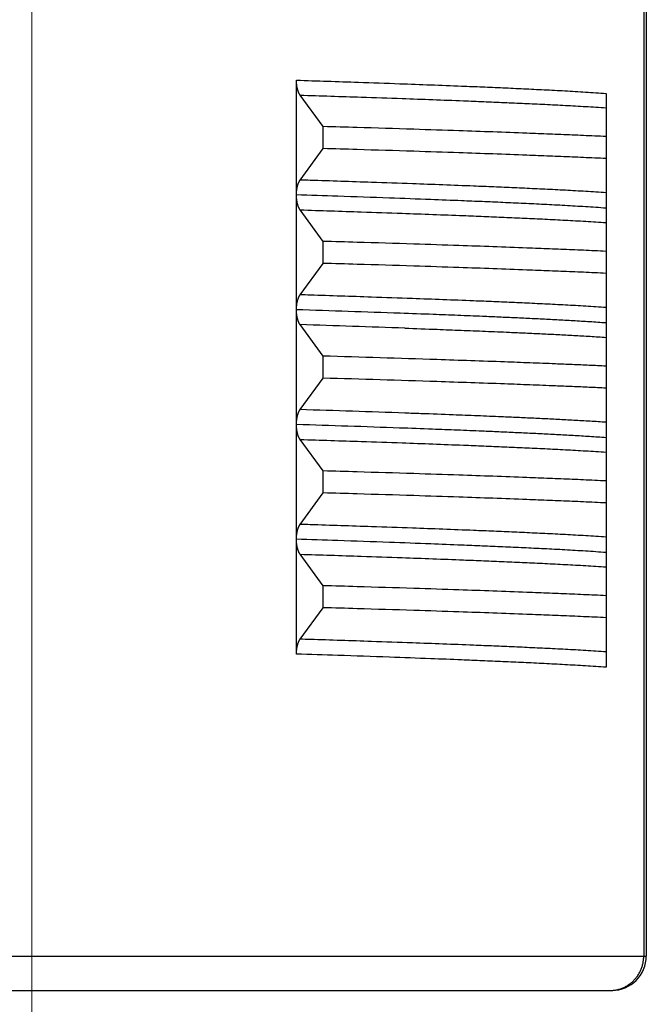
# Model space of a CAD drawing. Header units: millimetres. Extents: x 0 to 1071, y 0 to 742.
# Tile 100 of 126: x 283.89 to 289.35, y 428.68 to 437.26. Entities that reach past the tile are written whole.
import ezdxf

# ---------------------------------------------------------------- set-up
doc = ezdxf.new("R2010")
doc.units = ezdxf.units.MM
doc.header["$LTSCALE"] = 0.454724
doc.linetypes.add('CENTER', pattern=[50.8, 31.75, -6.35, 6.35, -6.35])
doc.layers.add('NoLayerName_001', color=7, linetype='Continuous')
doc.layers.add('NoLayerName_003', color=7, linetype='Continuous')

msp = doc.modelspace()

# ---------------------------------------------------------------- linework, layer by layer
at = {"layer": 'NoLayerName_001', "color": 60, "linetype": 'Continuous', "lineweight": 25}
for p, q in [((289.3275, 439.7163), (289.3275, 429.1)), ((289.35, 439.7114), (289.35, 429.1)), ((286.3033, 435.7319), (286.3033, 436.7306)), ((286.5357, 436.3264), (286.335, 436.6007)), ((289, 436.6152), (289, 435.6163)), ((286.5357, 436.1347), (286.5357, 436.3264)), ((286.335, 435.8605), (286.5357, 436.1347)), ((286.3033, 433.7305), (286.3033, 435.7292)), ((289, 435.6152), (289, 433.6153)), ((286.5357, 435.3264), (286.335, 435.6007)), ((286.5357, 435.1347), (286.5357, 435.3264)), ((286.335, 434.8605), (286.5357, 435.1347)), ((286.5357, 434.3264), (286.335, 434.6006)), ((286.5357, 434.1347), (286.5357, 434.3264)), ((286.335, 433.8605), (286.5357, 434.1347)), ((286.3033, 432.732), (286.3033, 433.7292)), ((286.5357, 433.3264), (286.335, 433.6007)), ((289, 433.614), (289, 432.6163)), ((286.5357, 433.1347), (286.5357, 433.3264)), ((286.335, 432.8605), (286.5357, 433.1347)), ((286.3033, 431.7305), (286.3033, 432.7303)), ((286.5357, 432.3264), (286.335, 432.6006)), ((289, 432.6149), (289, 431.6151)), ((286.5357, 432.1347), (286.5357, 432.3264)), ((286.335, 431.8605), (286.5357, 432.1347)), ((278.65, 429.1), (289.35, 429.1)), ((278.95, 428.8), (289.05, 428.8))]:
    msp.add_line(p, q, dxfattribs=at)
for centre, radius, start, end in [((279.234, 213.1996), 221.6437, 87.938664, 88.172254), ((278.3553, 182.64), 252.087, 87.9785, 88.186026), ((278.749, 165.6961), 268.7432, 88.128269, 88.33965), ((278.749, 165.5043), 268.7432, 88.128269, 88.33965), ((279.0573, 202.87), 231.1051, 87.969045, 88.195413), ((279.2187, 211.744), 222.0995, 87.940472, 88.172063), ((289.05, 429.1), 0.3, 270, 360)]:
    msp.add_arc(centre, radius, start, end, dxfattribs=at)
for points, knots in [([(286.335, 436.6007), (286.3339, 436.6021), (286.3318, 436.6051), (286.329, 436.6097), (286.3264, 436.6145), (286.3241, 436.6194), (286.3219, 436.6244), (286.3198, 436.6294), (286.318, 436.6345), (286.3162, 436.6396), (286.3146, 436.6448), (286.3132, 436.65), (286.3118, 436.6553), (286.3106, 436.6606), (286.3094, 436.6659), (286.3084, 436.6712), (286.3075, 436.6765), (286.3066, 436.6819), (286.3059, 436.6873), (286.3053, 436.6927), (286.3047, 436.6981), (286.3043, 436.7035), (286.3039, 436.7089), (286.3036, 436.7143), (286.3034, 436.7198), (286.3033, 436.7252), (286.3033, 436.7288), (286.3033, 436.7306)], [0, 0, 0, 0, 0.0054157, 0.0108372, 0.0162669, 0.0217024, 0.0271377, 0.0325656, 0.0379876, 0.0434067, 0.0488253, 0.054245, 0.0596662, 0.0650891, 0.0705139, 0.0759406, 0.0813694, 0.0867999, 0.0922321, 0.0976653, 0.1030991, 0.1085327, 0.1139655, 0.1193963, 0.1248243, 0.1302483, 0.1356671, 0.1356671, 0.1356671, 0.1356671]), ([(286.3033, 436.7306), (286.4831, 436.7246), (286.7829, 436.715), (287.1726, 436.7013), (287.4723, 436.6902), (287.712, 436.6809), (287.9218, 436.6723), (288.1016, 436.6645), (288.2814, 436.6563), (288.4312, 436.649), (288.551, 436.6428), (288.6408, 436.638), (288.7307, 436.6329), (288.8205, 436.6274), (288.9103, 436.6216), (288.9701, 436.6173), (289, 436.6152)], [0, 0, 0, 0, 0.539865, 0.899776, 1.169709, 1.439642, 1.619596, 1.799551, 1.979505, 2.159462, 2.249442, 2.339423, 2.429404, 2.519383, 2.609361, 2.699338, 2.699338, 2.699338, 2.699338]), ([(286.335, 436.6006), (286.5127, 436.5948), (286.8089, 436.5854), (287.194, 436.5721), (287.4902, 436.5614), (287.7271, 436.5523), (287.9344, 436.544), (288.1121, 436.5366), (288.2897, 436.5287), (288.4378, 436.5217), (288.5562, 436.5158), (288.645, 436.5112), (288.7338, 436.5064), (288.8225, 436.5013), (288.9113, 436.4959), (288.9704, 436.492), (289, 436.49)], [0, 0, 0, 0, 0.533484, 0.88914, 1.155883, 1.422625, 1.600452, 1.77828, 1.956108, 2.133937, 2.222853, 2.311769, 2.400685, 2.4896, 2.578515, 2.667428, 2.667428, 2.667428, 2.667428]), ([(289, 436.2391), (288.9672, 436.2406), (288.8686, 436.2453), (288.7044, 436.2525), (288.5073, 436.2607), (288.2773, 436.2696), (288.0145, 436.2793), (287.6859, 436.2907), (287.2916, 436.3036), (286.8972, 436.3158), (286.6343, 436.3235), (286.5357, 436.3264)], [0, 0, 0, 0, 0.098635, 0.295904, 0.493174, 0.690444, 0.986348, 1.282252, 1.67679, 2.169964, 2.465869, 2.465869, 2.465869, 2.465869]), ([(289, 436.0474), (288.9672, 436.0489), (288.8686, 436.0536), (288.7044, 436.0608), (288.5073, 436.069), (288.2773, 436.0779), (288.0145, 436.0876), (287.6859, 436.099), (287.2916, 436.1119), (286.8972, 436.1241), (286.6343, 436.1318), (286.5357, 436.1347)], [0, 0, 0, 0, 0.098635, 0.295904, 0.493174, 0.690444, 0.986348, 1.282252, 1.67679, 2.169964, 2.465869, 2.465869, 2.465869, 2.465869]), ([(286.3033, 435.7319), (286.3033, 435.7334), (286.3033, 435.7364), (286.3034, 435.7409), (286.3035, 435.7453), (286.3038, 435.7498), (286.304, 435.7543), (286.3044, 435.7587), (286.3048, 435.7632), (286.3052, 435.7676), (286.3057, 435.7721), (286.3063, 435.7765), (286.307, 435.7809), (286.3077, 435.7854), (286.3084, 435.7898), (286.3092, 435.7942), (286.3101, 435.7985), (286.3111, 435.8029), (286.3122, 435.8073), (286.3133, 435.8116), (286.3145, 435.8159), (286.3158, 435.8202), (286.3172, 435.8244), (286.3187, 435.8286), (286.3203, 435.8328), (286.322, 435.837), (286.3238, 435.8411), (286.3257, 435.8451), (286.3278, 435.8491), (286.33, 435.853), (286.3324, 435.8568), (286.3341, 435.8592), (286.335, 435.8605)], [0, 0, 0, 0, 0.0044708, 0.0089423, 0.0134144, 0.0178871, 0.0223604, 0.0268343, 0.0313086, 0.0357832, 0.040258, 0.0447328, 0.0492073, 0.0536813, 0.0581546, 0.0626274, 0.0670997, 0.0715719, 0.0760441, 0.0805168, 0.0849896, 0.0894627, 0.0939365, 0.0984117, 0.1028896, 0.1073716, 0.1118585, 0.116346, 0.1208302, 0.1253091, 0.1297826, 0.1342529, 0.1342529, 0.1342529, 0.1342529]), ([(289, 435.7499), (288.9704, 435.7518), (288.9113, 435.7558), (288.8225, 435.7611), (288.7338, 435.7662), (288.645, 435.7711), (288.5266, 435.7772), (288.3786, 435.7844), (288.2009, 435.7925), (288.0233, 435.8002), (287.816, 435.8087), (287.579, 435.8179), (287.2829, 435.8288), (286.8978, 435.8422), (286.572, 435.8529), (286.3646, 435.8595), (286.335, 435.8605)], [0, 0, 0, 0, 0.088914, 0.177828, 0.266743, 0.355659, 0.444575, 0.622406, 0.800234, 0.978062, 1.15589, 1.422631, 1.689374, 2.04503, 2.578514, 2.667428, 2.667428, 2.667428, 2.667428]), ([(289, 435.6151), (288.9701, 435.6172), (288.9103, 435.6215), (288.8205, 435.6273), (288.7306, 435.6328), (288.6408, 435.6379), (288.551, 435.6427), (288.4311, 435.6489), (288.2814, 435.6562), (288.1016, 435.6644), (287.9218, 435.6722), (287.712, 435.6808), (287.4423, 435.6913), (287.0826, 435.7044), (286.693, 435.7178), (286.4232, 435.7266), (286.3033, 435.7305)], [0, 0, 0, 0, 0.089977, 0.179955, 0.269934, 0.359914, 0.449895, 0.539875, 0.719832, 0.899787, 1.079741, 1.259696, 1.529629, 1.88954, 2.339428, 2.699338, 2.699338, 2.699338, 2.699338]), ([(286.335, 435.6007), (286.3341, 435.6019), (286.3324, 435.6043), (286.33, 435.6081), (286.3278, 435.612), (286.3257, 435.616), (286.3238, 435.62), (286.322, 435.6241), (286.3203, 435.6283), (286.3187, 435.6325), (286.3172, 435.6367), (286.3158, 435.641), (286.3145, 435.6452), (286.3133, 435.6495), (286.3122, 435.6539), (286.3111, 435.6582), (286.3101, 435.6626), (286.3092, 435.667), (286.3084, 435.6714), (286.3076, 435.6758), (286.3069, 435.6802), (286.3063, 435.6846), (286.3057, 435.6891), (286.3052, 435.6935), (286.3048, 435.698), (286.3044, 435.7024), (286.304, 435.7069), (286.3038, 435.7114), (286.3035, 435.7158), (286.3034, 435.7203), (286.3033, 435.7248), (286.3033, 435.7278), (286.3033, 435.7292)], [0, 0, 0, 0, 0.0044721, 0.0089474, 0.0134281, 0.0179141, 0.0224034, 0.026892, 0.0313759, 0.0358555, 0.0403325, 0.0448081, 0.0492829, 0.0537576, 0.058232, 0.0627062, 0.0671801, 0.0716543, 0.0761288, 0.080604, 0.0850798, 0.089556, 0.0940326, 0.0985091, 0.1029855, 0.1074615, 0.1119371, 0.1164122, 0.1208867, 0.1253606, 0.1298339, 0.1343065, 0.1343065, 0.1343065, 0.1343065]), ([(286.335, 435.6006), (286.5127, 435.5948), (286.8089, 435.5854), (287.194, 435.5721), (287.4902, 435.5614), (287.7271, 435.5523), (287.9344, 435.544), (288.1121, 435.5366), (288.2897, 435.5287), (288.4378, 435.5217), (288.5562, 435.5158), (288.645, 435.5112), (288.7338, 435.5064), (288.8225, 435.5013), (288.9113, 435.4959), (288.9704, 435.492), (289, 435.49)], [0, 0, 0, 0, 0.533484, 0.88914, 1.155883, 1.422625, 1.600452, 1.77828, 1.956108, 2.133937, 2.222853, 2.311769, 2.400685, 2.4896, 2.578514, 2.667428, 2.667428, 2.667428, 2.667428]), ([(289, 435.2391), (288.9672, 435.2406), (288.8686, 435.2453), (288.7044, 435.2525), (288.5073, 435.2607), (288.2773, 435.2696), (288.0145, 435.2793), (287.6859, 435.2907), (287.2916, 435.3036), (286.8972, 435.3158), (286.6343, 435.3235), (286.5357, 435.3264)], [0, 0, 0, 0, 0.098635, 0.295904, 0.493174, 0.690444, 0.986348, 1.282252, 1.67679, 2.169964, 2.465869, 2.465869, 2.465869, 2.465869]), ([(289, 435.0474), (288.9672, 435.0489), (288.8686, 435.0536), (288.7044, 435.0608), (288.5073, 435.069), (288.2773, 435.0779), (288.0145, 435.0876), (287.6859, 435.099), (287.2916, 435.1119), (286.8972, 435.1241), (286.6343, 435.1318), (286.5357, 435.1347)], [0, 0, 0, 0, 0.098635, 0.295904, 0.493174, 0.690444, 0.986348, 1.282252, 1.67679, 2.169964, 2.465869, 2.465869, 2.465869, 2.465869]), ([(286.3033, 434.7294), (286.3033, 434.7312), (286.3033, 434.7348), (286.3034, 434.7403), (286.3036, 434.7458), (286.3039, 434.7512), (286.3042, 434.7567), (286.3047, 434.7622), (286.3052, 434.7676), (286.3058, 434.7731), (286.3066, 434.7785), (286.3074, 434.7839), (286.3083, 434.7893), (286.3093, 434.7947), (286.3105, 434.8), (286.3117, 434.8054), (286.313, 434.8107), (286.3145, 434.8159), (286.3161, 434.8212), (286.3178, 434.8263), (286.3197, 434.8315), (286.3218, 434.8365), (286.324, 434.8416), (286.3264, 434.8465), (286.329, 434.8513), (286.3318, 434.856), (286.3339, 434.859), (286.335, 434.8605)], [0, 0, 0, 0, 0.0054644, 0.0109343, 0.0164082, 0.0218851, 0.0273637, 0.0328431, 0.0383224, 0.043801, 0.0492782, 0.0547537, 0.0602272, 0.0656987, 0.0711682, 0.076636, 0.0821023, 0.0875673, 0.0930316, 0.0984965, 0.1039644, 0.1094383, 0.1149197, 0.1204012, 0.1258766, 0.1313435, 0.1368047, 0.1368047, 0.1368047, 0.1368047]), ([(289, 434.7499), (288.9704, 434.7518), (288.9113, 434.7558), (288.8225, 434.7611), (288.7338, 434.7662), (288.645, 434.7711), (288.5266, 434.7772), (288.3786, 434.7844), (288.2009, 434.7925), (288.0233, 434.8002), (287.816, 434.8087), (287.579, 434.8179), (287.2829, 434.8288), (286.8978, 434.8422), (286.572, 434.8529), (286.3646, 434.8595), (286.335, 434.8605)], [0, 0, 0, 0, 0.088914, 0.177828, 0.266743, 0.355659, 0.444575, 0.622406, 0.800234, 0.978062, 1.155889, 1.422631, 1.689373, 2.04503, 2.578513, 2.667427, 2.667427, 2.667427, 2.667427]), ([(286.335, 434.6006), (286.334, 434.6021), (286.3318, 434.6051), (286.3291, 434.6097), (286.3265, 434.6145), (286.3241, 434.6194), (286.3219, 434.6243), (286.3198, 434.6294), (286.318, 434.6345), (286.3162, 434.6396), (286.3146, 434.6448), (286.3132, 434.65), (286.3118, 434.6553), (286.3106, 434.6605), (286.3094, 434.6658), (286.3084, 434.6712), (286.3075, 434.6765), (286.3067, 434.6819), (286.3059, 434.6873), (286.3053, 434.6927), (286.3047, 434.6981), (286.3043, 434.7035), (286.3039, 434.7089), (286.3036, 434.7143), (286.3034, 434.7198), (286.3033, 434.7252), (286.3033, 434.7288), (286.3033, 434.7306)], [0, 0, 0, 0, 0.0054168, 0.0108394, 0.0162702, 0.0217068, 0.0271432, 0.0325722, 0.0379953, 0.0434155, 0.0488353, 0.0542561, 0.0596784, 0.0651024, 0.0705282, 0.075956, 0.0813858, 0.0868174, 0.0922506, 0.0976849, 0.1031198, 0.1085545, 0.1139884, 0.1194204, 0.1248495, 0.1302746, 0.1356945, 0.1356945, 0.1356945, 0.1356945]), ([(289, 434.6151), (288.9761, 434.6168), (288.9284, 434.6202), (288.8567, 434.625), (288.785, 434.6295), (288.7133, 434.6337), (288.6416, 434.6378), (288.5699, 434.6417), (288.4742, 434.6467), (288.3547, 434.6527), (288.2112, 434.6595), (288.0676, 434.6659), (287.9002, 434.6731), (287.7088, 434.681), (287.4696, 434.6902), (287.3021, 434.6963), (287.2064, 434.6998)], [0, 0, 0, 0, 0.071828, 0.143657, 0.215486, 0.287315, 0.359145, 0.430974, 0.502802, 0.646458, 0.790115, 0.933771, 1.077427, 1.292913, 1.508399, 1.795713, 1.795713, 1.795713, 1.795713]), ([(287.2475, 434.5701), (287.341, 434.5667), (287.5047, 434.5608), (287.7384, 434.5519), (287.9488, 434.5435), (288.1357, 434.5355), (288.2993, 434.5282), (288.4395, 434.5216), (288.5563, 434.5158), (288.6498, 434.5109), (288.7198, 434.5071), (288.7899, 434.5032), (288.8599, 434.499), (288.93, 434.4947), (288.9767, 434.4916), (289, 434.49)], [0, 0, 0, 0, 0.280698, 0.491222, 0.701746, 0.912269, 1.052617, 1.192966, 1.333314, 1.403489, 1.473664, 1.54384, 1.614014, 1.684189, 1.754363, 1.754363, 1.754363, 1.754363]), ([(289, 434.2391), (288.9509, 434.2414), (288.8527, 434.246), (288.7054, 434.2524), (288.5336, 434.2596), (288.3371, 434.2673), (288.0916, 434.2765), (287.8214, 434.2861), (287.6249, 434.2926), (287.5267, 434.2959)], [0, 0, 0, 0, 0.147439, 0.294879, 0.442319, 0.663479, 0.884638, 1.179517, 1.474395, 1.474395, 1.474395, 1.474395]), ([(289, 434.0474), (288.9509, 434.0496), (288.8527, 434.0543), (288.7054, 434.0607), (288.5336, 434.0679), (288.3371, 434.0756), (288.0916, 434.0848), (287.8214, 434.0944), (287.6249, 434.1008), (287.5267, 434.1041)], [0, 0, 0, 0, 0.147439, 0.294879, 0.442319, 0.663479, 0.884638, 1.179517, 1.474395, 1.474395, 1.474395, 1.474395]), ([(286.3033, 433.7305), (286.3033, 433.7323), (286.3033, 433.7359), (286.3034, 433.7413), (286.3036, 433.7468), (286.3039, 433.7522), (286.3043, 433.7576), (286.3047, 433.763), (286.3053, 433.7684), (286.3059, 433.7738), (286.3067, 433.7792), (286.3075, 433.7846), (286.3084, 433.7899), (286.3094, 433.7953), (286.3106, 433.8006), (286.3118, 433.8059), (286.3132, 433.8111), (286.3146, 433.8163), (286.3162, 433.8215), (286.318, 433.8266), (286.3198, 433.8317), (286.3219, 433.8368), (286.3241, 433.8417), (286.3265, 433.8466), (286.3291, 433.8514), (286.3318, 433.856), (286.334, 433.859), (286.335, 433.8605)], [0, 0, 0, 0, 0.0054198, 0.0108449, 0.0162739, 0.0217058, 0.0271396, 0.0325743, 0.0380092, 0.0434435, 0.0488767, 0.0543083, 0.0597382, 0.065166, 0.0705918, 0.0760159, 0.0814382, 0.0868589, 0.0922786, 0.0976988, 0.1031217, 0.1085507, 0.113987, 0.1194236, 0.1248543, 0.1302768, 0.1356936, 0.1356936, 0.1356936, 0.1356936]), ([(289, 433.7499), (288.9767, 433.7514), (288.93, 433.7545), (288.8599, 433.7589), (288.7899, 433.763), (288.7198, 433.767), (288.6264, 433.772), (288.5096, 433.778), (288.3694, 433.7848), (288.2292, 433.7912), (288.0656, 433.7984), (287.8787, 433.8062), (287.6449, 433.8154), (287.4345, 433.8232), (287.2943, 433.8282), (287.2475, 433.8299)], [0, 0, 0, 0, 0.070174, 0.140349, 0.210524, 0.280699, 0.350874, 0.491223, 0.631572, 0.77192, 0.912269, 1.122792, 1.333316, 1.614014, 1.754363, 1.754363, 1.754363, 1.754363]), ([(286.335, 433.6007), (286.3341, 433.6019), (286.3324, 433.6043), (286.33, 433.6081), (286.3278, 433.612), (286.3257, 433.616), (286.3238, 433.62), (286.322, 433.6241), (286.3203, 433.6283), (286.3187, 433.6325), (286.3172, 433.6367), (286.3158, 433.6409), (286.3145, 433.6452), (286.3133, 433.6495), (286.3122, 433.6538), (286.3111, 433.6582), (286.3102, 433.6625), (286.3093, 433.6669), (286.3084, 433.6713), (286.3077, 433.6757), (286.307, 433.6801), (286.3063, 433.6846), (286.3057, 433.689), (286.3052, 433.6935), (286.3048, 433.6979), (286.3044, 433.7024), (286.304, 433.7068), (286.3038, 433.7113), (286.3035, 433.7157), (286.3034, 433.7202), (286.3033, 433.7247), (286.3033, 433.7277), (286.3033, 433.7292)], [0, 0, 0, 0, 0.0044688, 0.0089408, 0.0134182, 0.0179009, 0.0223869, 0.0268722, 0.0313528, 0.0358291, 0.0403029, 0.0447751, 0.0492467, 0.053718, 0.0581892, 0.06266, 0.0671307, 0.0716015, 0.0760728, 0.0805446, 0.0850171, 0.0894901, 0.0939634, 0.0984367, 0.1029098, 0.1073825, 0.1118549, 0.1163267, 0.1207979, 0.1252685, 0.1297385, 0.1342078, 0.1342078, 0.1342078, 0.1342078]), ([(289, 433.6151), (288.976, 433.6168), (288.9281, 433.6203), (288.8562, 433.625), (288.7843, 433.6295), (288.7124, 433.6338), (288.6404, 433.6378), (288.5684, 433.6418), (288.4725, 433.6468), (288.3525, 433.6528), (288.2086, 433.6596), (288.0646, 433.6661), (287.8966, 433.6733), (287.7046, 433.6811), (287.4645, 433.6904), (287.2965, 433.6965), (287.2005, 433.7001)], [0, 0, 0, 0, 0.072064, 0.144128, 0.216193, 0.288258, 0.360324, 0.432388, 0.504453, 0.64858, 0.792708, 0.936836, 1.080964, 1.297157, 1.51335, 1.801608, 1.801608, 1.801608, 1.801608]), ([(286.335, 433.6006), (286.5127, 433.5948), (286.8089, 433.5854), (287.194, 433.5721), (287.4902, 433.5614), (287.7271, 433.5523), (287.9344, 433.544), (288.1121, 433.5366), (288.2897, 433.5287), (288.4378, 433.5217), (288.5562, 433.5158), (288.645, 433.5112), (288.7338, 433.5064), (288.8225, 433.5013), (288.9113, 433.4959), (288.9704, 433.492), (289, 433.49)], [0, 0, 0, 0, 0.533484, 0.88914, 1.155883, 1.422625, 1.600453, 1.77828, 1.956108, 2.133937, 2.222853, 2.31177, 2.400685, 2.489601, 2.578515, 2.667428, 2.667428, 2.667428, 2.667428]), ([(289, 433.2391), (288.9672, 433.2406), (288.8686, 433.2453), (288.7044, 433.2525), (288.5073, 433.2607), (288.2773, 433.2696), (288.0145, 433.2793), (287.6859, 433.2907), (287.2916, 433.3036), (286.8972, 433.3158), (286.6343, 433.3235), (286.5357, 433.3264)], [0, 0, 0, 0, 0.098635, 0.295904, 0.493174, 0.690444, 0.986348, 1.282252, 1.67679, 2.169964, 2.465869, 2.465869, 2.465869, 2.465869]), ([(289, 433.0474), (288.9672, 433.0489), (288.8686, 433.0536), (288.7044, 433.0608), (288.5073, 433.069), (288.2773, 433.0779), (288.0145, 433.0876), (287.6859, 433.099), (287.2916, 433.1119), (286.8972, 433.1241), (286.6343, 433.1318), (286.5357, 433.1347)], [0, 0, 0, 0, 0.098635, 0.295904, 0.493174, 0.690444, 0.986348, 1.282252, 1.67679, 2.169964, 2.465869, 2.465869, 2.465869, 2.465869]), ([(286.3033, 432.732), (286.3033, 432.7334), (286.3033, 432.7364), (286.3034, 432.7409), (286.3035, 432.7454), (286.3038, 432.7498), (286.304, 432.7543), (286.3044, 432.7588), (286.3048, 432.7632), (286.3052, 432.7677), (286.3057, 432.7721), (286.3063, 432.7765), (286.307, 432.781), (286.3077, 432.7854), (286.3084, 432.7898), (286.3093, 432.7942), (286.3102, 432.7986), (286.3111, 432.8029), (286.3122, 432.8073), (286.3133, 432.8116), (286.3145, 432.8159), (286.3158, 432.8202), (286.3172, 432.8244), (286.3187, 432.8287), (286.3203, 432.8328), (286.322, 432.837), (286.3238, 432.8411), (286.3257, 432.8451), (286.3278, 432.8491), (286.33, 432.853), (286.3324, 432.8568), (286.3341, 432.8592), (286.335, 432.8605)], [0, 0, 0, 0, 0.0044693, 0.0089393, 0.01341, 0.0178812, 0.0223531, 0.0268255, 0.0312984, 0.0357715, 0.0402449, 0.0447183, 0.0491913, 0.0536638, 0.0581357, 0.062607, 0.0670778, 0.0715485, 0.0760193, 0.0804905, 0.0849619, 0.0894335, 0.0939058, 0.0983795, 0.1028559, 0.1073366, 0.1118219, 0.1163079, 0.1207907, 0.1252681, 0.1297401, 0.134209, 0.134209, 0.134209, 0.134209]), ([(289, 432.7499), (288.9704, 432.7518), (288.9113, 432.7558), (288.8225, 432.7611), (288.7338, 432.7662), (288.645, 432.7711), (288.5266, 432.7772), (288.3786, 432.7844), (288.2009, 432.7925), (288.0233, 432.8002), (287.816, 432.8087), (287.579, 432.8179), (287.2829, 432.8288), (286.8978, 432.8422), (286.572, 432.8529), (286.3646, 432.8595), (286.335, 432.8605)], [0, 0, 0, 0, 0.088914, 0.177828, 0.266743, 0.355659, 0.444575, 0.622406, 0.800234, 0.978062, 1.15589, 1.422632, 1.689374, 2.045031, 2.578514, 2.667428, 2.667428, 2.667428, 2.667428]), ([(289, 432.6151), (288.9701, 432.6172), (288.9103, 432.6215), (288.8205, 432.6273), (288.7306, 432.6328), (288.6408, 432.6379), (288.551, 432.6427), (288.4311, 432.6489), (288.2814, 432.6562), (288.1016, 432.6644), (287.9218, 432.6722), (287.712, 432.6808), (287.4423, 432.6913), (287.0826, 432.7044), (286.693, 432.7178), (286.4232, 432.7266), (286.3033, 432.7305)], [0, 0, 0, 0, 0.089977, 0.179955, 0.269934, 0.359914, 0.449895, 0.539875, 0.719832, 0.899786, 1.07974, 1.259695, 1.529627, 1.889538, 2.339426, 2.699336, 2.699336, 2.699336, 2.699336]), ([(286.335, 432.6006), (286.334, 432.6021), (286.3318, 432.6051), (286.3291, 432.6097), (286.3265, 432.6145), (286.3241, 432.6193), (286.3219, 432.6243), (286.3199, 432.6293), (286.318, 432.6344), (286.3163, 432.6395), (286.3147, 432.6447), (286.3132, 432.6499), (286.3119, 432.6551), (286.3106, 432.6604), (286.3095, 432.6657), (286.3084, 432.671), (286.3075, 432.6764), (286.3067, 432.6817), (286.3059, 432.6871), (286.3053, 432.6925), (286.3047, 432.6979), (286.3043, 432.7033), (286.3039, 432.7087), (286.3036, 432.7141), (286.3034, 432.7195), (286.3033, 432.7249), (286.3033, 432.7285), (286.3033, 432.7303)], [0, 0, 0, 0, 0.0054055, 0.0108168, 0.0162361, 0.0216613, 0.0270861, 0.0325037, 0.0379152, 0.0433241, 0.0487325, 0.0541419, 0.059553, 0.0649658, 0.0703804, 0.0757971, 0.0812157, 0.0866361, 0.092058, 0.097481, 0.1029045, 0.1083279, 0.1137503, 0.1191708, 0.1245884, 0.1300021, 0.1354106, 0.1354106, 0.1354106, 0.1354106]), ([(286.335, 432.6006), (286.5127, 432.5948), (286.8089, 432.5854), (287.194, 432.5721), (287.4902, 432.5614), (287.7271, 432.5523), (287.9344, 432.544), (288.1121, 432.5366), (288.2897, 432.5287), (288.4378, 432.5217), (288.5562, 432.5158), (288.645, 432.5112), (288.7338, 432.5064), (288.8225, 432.5013), (288.9113, 432.4959), (288.9704, 432.492), (289, 432.49)], [0, 0, 0, 0, 0.533483, 0.889139, 1.155882, 1.422624, 1.600451, 1.778279, 1.956107, 2.133936, 2.222852, 2.311768, 2.400684, 2.489599, 2.578513, 2.667427, 2.667427, 2.667427, 2.667427]), ([(289, 432.2391), (288.9672, 432.2406), (288.8686, 432.2453), (288.7044, 432.2525), (288.5073, 432.2607), (288.2773, 432.2696), (288.0145, 432.2793), (287.6859, 432.2907), (287.2916, 432.3036), (286.8972, 432.3158), (286.6343, 432.3235), (286.5357, 432.3264)], [0, 0, 0, 0, 0.098635, 0.295904, 0.493174, 0.690444, 0.986348, 1.282252, 1.67679, 2.169964, 2.465869, 2.465869, 2.465869, 2.465869]), ([(289, 432.0474), (288.9672, 432.0489), (288.8686, 432.0536), (288.7044, 432.0608), (288.5073, 432.069), (288.2773, 432.0779), (288.0145, 432.0876), (287.6859, 432.099), (287.2916, 432.1119), (286.8972, 432.1241), (286.6343, 432.1318), (286.5357, 432.1347)], [0, 0, 0, 0, 0.098635, 0.295904, 0.493174, 0.690444, 0.986348, 1.282252, 1.67679, 2.169964, 2.465869, 2.465869, 2.465869, 2.465869]), ([(286.3033, 431.7305), (286.3033, 431.7323), (286.3033, 431.7359), (286.3034, 431.7413), (286.3036, 431.7468), (286.3039, 431.7522), (286.3043, 431.7576), (286.3047, 431.763), (286.3053, 431.7684), (286.3059, 431.7738), (286.3067, 431.7792), (286.3075, 431.7846), (286.3084, 431.7899), (286.3094, 431.7953), (286.3106, 431.8006), (286.3118, 431.8059), (286.3132, 431.8111), (286.3146, 431.8163), (286.3162, 431.8215), (286.318, 431.8266), (286.3198, 431.8317), (286.3219, 431.8368), (286.3241, 431.8417), (286.3265, 431.8466), (286.329, 431.8514), (286.3318, 431.856), (286.334, 431.859), (286.335, 431.8605)], [0, 0, 0, 0, 0.0054197, 0.0108447, 0.0162736, 0.0217054, 0.0271391, 0.0325737, 0.0380084, 0.0434426, 0.0488757, 0.0543073, 0.059737, 0.0651647, 0.0705905, 0.0760144, 0.0814366, 0.0868572, 0.0922768, 0.0976969, 0.1031197, 0.1085485, 0.1139847, 0.1194212, 0.1248518, 0.1302743, 0.135691, 0.135691, 0.135691, 0.135691]), ([(289, 431.7499), (288.9704, 431.7518), (288.9113, 431.7558), (288.8225, 431.7611), (288.7338, 431.7662), (288.645, 431.7711), (288.5266, 431.7772), (288.3786, 431.7844), (288.2009, 431.7925), (288.0233, 431.8002), (287.816, 431.8087), (287.579, 431.8179), (287.2829, 431.8288), (286.8978, 431.8422), (286.572, 431.8529), (286.3646, 431.8595), (286.335, 431.8605)], [0, 0, 0, 0, 0.088914, 0.177828, 0.266743, 0.355659, 0.444575, 0.622405, 0.800234, 0.978061, 1.155889, 1.422631, 1.689373, 2.045029, 2.578513, 2.667426, 2.667426, 2.667426, 2.667426]), ([(289, 431.6151), (288.9701, 431.6172), (288.9103, 431.6215), (288.8205, 431.6273), (288.7306, 431.6328), (288.6408, 431.6379), (288.551, 431.6427), (288.4311, 431.6489), (288.2814, 431.6562), (288.1016, 431.6644), (287.9218, 431.6722), (287.712, 431.6808), (287.4423, 431.6913), (287.0826, 431.7044), (286.693, 431.7178), (286.4232, 431.7266), (286.3033, 431.7305)], [0, 0, 0, 0, 0.089977, 0.179955, 0.269934, 0.359914, 0.449895, 0.539875, 0.719832, 0.899786, 1.07974, 1.259695, 1.529627, 1.889538, 2.339426, 2.699336, 2.699336, 2.699336, 2.699336]), ([(289.0343, 428.8), (289.0394, 428.8001), (289.0497, 428.8002), (289.0652, 428.8016), (289.0806, 428.8037), (289.0958, 428.8066), (289.111, 428.8103), (289.1259, 428.8149), (289.1405, 428.8202), (289.1548, 428.8263), (289.1687, 428.8332), (289.1823, 428.8409), (289.1954, 428.8492), (289.208, 428.8582), (289.2202, 428.8679), (289.2318, 428.8781), (289.2429, 428.889), (289.2534, 428.9005), (289.2633, 428.9124), (289.2725, 428.9249), (289.2811, 428.9379), (289.2891, 428.9512), (289.2963, 428.965), (289.3028, 428.9791), (289.3086, 428.9935), (289.3136, 429.0083), (289.3179, 429.0232), (289.3214, 429.0384), (289.3241, 429.0537), (289.3261, 429.0691), (289.3273, 429.0845), (289.3274, 429.0949), (289.3275, 429.1)], [0, 0, 0, 0, 0.0154529, 0.0309464, 0.0464725, 0.0620221, 0.077586, 0.0931547, 0.1087196, 0.1242736, 0.1398168, 0.155353, 0.1708846, 0.1864129, 0.2019384, 0.2174611, 0.2329809, 0.2484988, 0.2640173, 0.2795385, 0.2950635, 0.3105933, 0.3261288, 0.3416708, 0.3572209, 0.3727775, 0.388335, 0.4038868, 0.4194253, 0.4349425, 0.4504305, 0.4658818, 0.4658818, 0.4658818, 0.4658818])]:
    msp.add_open_spline(points, degree=3, knots=knots, dxfattribs=at)
at = {"layer": 'NoLayerName_003', "color": 4, "linetype": 'CENTER', "lineweight": 13}
msp.add_line((284, 427.8308), (284, 447.55), dxfattribs=at)

doc.saveas('drawing.dxf')
